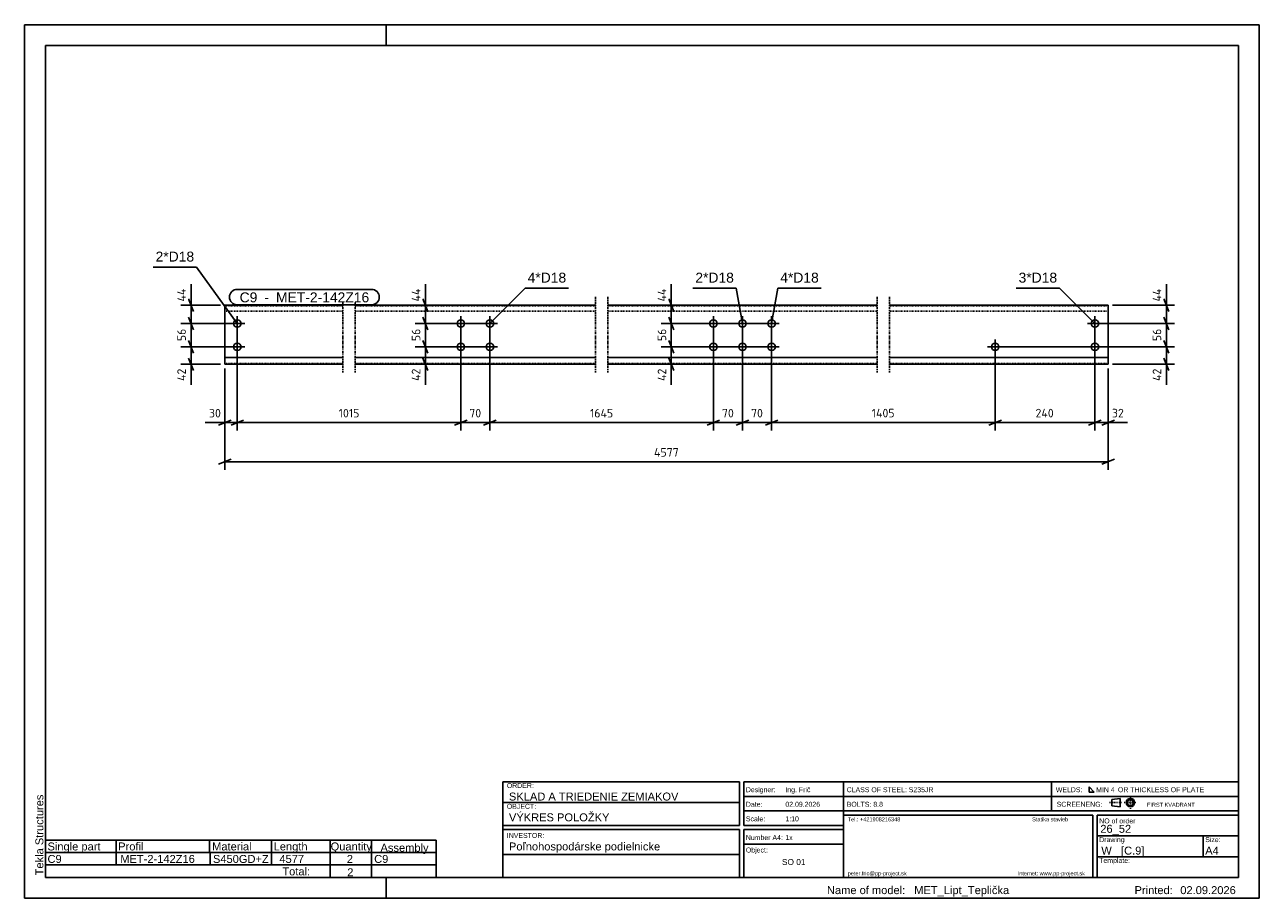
# Model space of a CAD drawing. Header units: millimetres. Extents: x -241 to 1244, y -677 to 373.
import ezdxf

# ---------------------------------------------------------------- set-up
doc = ezdxf.new("R2010")
doc.units = ezdxf.units.MM
doc.linetypes.add('DXK_LINE_DOT1', pattern=[1.8814, 0.9407, -0.9407])
doc.linetypes.add('DXK_LINE_DOT3', pattern=[5.9187, 2.979, -0.9799, 0.9799, -0.9799])
doc.styles.add('Arial', font='ARIAL.TTF', dxfattribs={"height": 0.2})
doc.styles.add('ISOCPEUR', font='ISOCPEUR.TTF', dxfattribs={"height": 0.2})

# ---------------------------------------------------------------- blocks, each defined once
blk = doc.blocks.new('Unknown-1827009-2001')
at = {"color": 7, "linetype": 'Continuous'}
for p, q in [((1244.3, 372.7), (-240.7, 372.7)), ((-240.7, 372.7), (-240.7, -677.3)), ((194.3, 347.7), (194.3, 372.7)), ((1244.3, -677.3), (1244.3, 372.7)), ((1219.3, 347.7), (-215.7, 347.7)), ((-215.7, 347.7), (-215.7, -652.3)), ((1219.3, -652.3), (1219.3, 347.7)), ((-215.7, -652.3), (1219.3, -652.3)), ((194.3, -677.3), (194.3, -652.3)), ((-240.7, -677.3), (1244.3, -677.3))]:
    blk.add_line(p, q, dxfattribs=at)
at = {"color": 174, "linetype": 'Continuous', "style": 'Arial'}
blk.add_text('Tekla Structures', height=9.551, rotation=90, dxfattribs=at).set_placement((-218.2, -649.8))
blk = doc.blocks.new('Bolt-1827009-1255 - 1217')
at = {"color": 136, "linetype": 'Continuous'}
for p, q in [((917.6, -14.5), (935.6, -14.5)), ((926.6, -5.5), (926.6, -23.5))]:
    blk.add_line(p, q, dxfattribs=at)
blk.add_circle((926.6, -14.5), 4.5, dxfattribs=at)
blk = doc.blocks.new('Part-1827009-1252 - 1217')
at = {"color": 7, "linetype": 'DXK_LINE_DOT3'}
for p, q in [((141.9, 45.5), (141.9, -45.5)), ((156.9, 45.5), (156.9, -45.5)), ((445.8, 45.5), (445.8, -45.5)), ((460.8, 45.5), (460.8, -45.5)), ((784.6, 45.5), (784.6, -45.5)), ((799.6, 45.5), (799.6, -45.5))]:
    blk.add_line(p, q, dxfattribs=at)
at = {"color": 3, "linetype": 'Continuous'}
for p, q in [((141.9, 35.5), (0, 35.5)), ((0, -35.5), (0, 35.5)), ((445.8, 35.5), (156.9, 35.5)), ((784.6, 35.5), (460.8, 35.5)), ((1062.6, 35.5), (799.6, 35.5)), ((1062.6, -27.5), (1062.6, 35.5)), ((141.9, -27.5), (0, -27.5)), ((445.8, -27.5), (156.9, -27.5)), ((784.6, -27.5), (460.8, -27.5)), ((1062.6, -27.5), (799.6, -27.5)), ((1062.6, -35.5), (1062.6, -27.5)), ((0, -35.5), (141.9, -35.5)), ((156.9, -35.5), (445.8, -35.5)), ((460.8, -35.5), (784.6, -35.5)), ((799.6, -35.5), (1062.6, -35.5))]:
    blk.add_line(p, q, dxfattribs=at)
at = {"color": 1, "linetype": 'DXK_LINE_DOT1'}
for p, q in [((141.9, 34.7), (0, 34.7)), ((445.8, 34.7), (156.9, 34.7)), ((784.6, 34.7), (460.8, 34.7)), ((1062.6, 34.7), (799.6, 34.7)), ((141.9, 28.5), (0, 28.5)), ((445.8, 28.5), (156.9, 28.5)), ((784.6, 28.5), (460.8, 28.5)), ((1062.6, 28.5), (799.6, 28.5)), ((141.9, -34.7), (0, -34.7)), ((445.8, -34.7), (156.9, -34.7)), ((784.6, -34.7), (460.8, -34.7)), ((1062.6, -34.7), (799.6, -34.7))]:
    blk.add_line(p, q, dxfattribs=at)
blk = doc.blocks.new('Bolt-1827009-1253 - 1217')
at = {"color": 136, "linetype": 'Continuous'}
for p, q in [((1037.6, -14.5), (1055.6, -14.5)), ((1046.6, -5.5), (1046.6, -23.5))]:
    blk.add_line(p, q, dxfattribs=at)
blk.add_circle((1046.6, -14.5), 4.5, dxfattribs=at)
blk = doc.blocks.new('Bolt-1827009-1254 - 1217')
at = {"color": 136, "linetype": 'Continuous'}
for p, q in [((1046.6, 22.5), (1046.6, 4.5)), ((1037.6, 13.5), (1055.6, 13.5))]:
    blk.add_line(p, q, dxfattribs=at)
blk.add_circle((1046.6, 13.5), 4.5, dxfattribs=at)
blk = doc.blocks.new('Bolt-1827009-1256 - 1217')
at = {"color": 136, "linetype": 'Continuous'}
for p, q in [((309.9, -14.5), (327.9, -14.5)), ((318.9, -5.5), (318.9, -23.5))]:
    blk.add_line(p, q, dxfattribs=at)
blk.add_circle((318.9, -14.5), 4.5, dxfattribs=at)
blk = doc.blocks.new('Bolt-1827009-1257 - 1217')
at = {"color": 136, "linetype": 'Continuous'}
for p, q in [((318.9, 22.5), (318.9, 4.5)), ((309.9, 13.5), (327.9, 13.5))]:
    blk.add_line(p, q, dxfattribs=at)
blk.add_circle((318.9, 13.5), 4.5, dxfattribs=at)
blk = doc.blocks.new('Bolt-1827009-1258 - 1217')
at = {"color": 136, "linetype": 'Continuous'}
for p, q in [((274.9, -14.5), (292.9, -14.5)), ((283.9, -5.5), (283.9, -23.5))]:
    blk.add_line(p, q, dxfattribs=at)
blk.add_circle((283.9, -14.5), 4.5, dxfattribs=at)
blk = doc.blocks.new('Bolt-1827009-1259 - 1217')
at = {"color": 136, "linetype": 'Continuous'}
for p, q in [((283.9, 22.5), (283.9, 4.5)), ((274.9, 13.5), (292.9, 13.5))]:
    blk.add_line(p, q, dxfattribs=at)
blk.add_circle((283.9, 13.5), 4.5, dxfattribs=at)
blk = doc.blocks.new('Bolt-1827009-1260 - 1217')
at = {"color": 136, "linetype": 'Continuous'}
for p, q in [((622.7, 22.5), (622.7, 4.5)), ((631.7, 13.5), (613.7, 13.5))]:
    blk.add_line(p, q, dxfattribs=at)
blk.add_circle((622.7, 13.5), 4.5, dxfattribs=at)
blk = doc.blocks.new('Bolt-1827009-1261 - 1217')
at = {"color": 136, "linetype": 'Continuous'}
for p, q in [((631.7, -14.5), (613.7, -14.5)), ((622.7, -5.5), (622.7, -23.5))]:
    blk.add_line(p, q, dxfattribs=at)
blk.add_circle((622.7, -14.5), 4.5, dxfattribs=at)
blk = doc.blocks.new('Bolt-1827009-1262 - 1217')
at = {"color": 136, "linetype": 'Continuous'}
for p, q in [((6, -14.5), (24, -14.5)), ((15, -5.5), (15, -23.5))]:
    blk.add_line(p, q, dxfattribs=at)
blk.add_circle((15, -14.5), 4.5, dxfattribs=at)
blk = doc.blocks.new('Bolt-1827009-1263 - 1217')
at = {"color": 136, "linetype": 'Continuous'}
for p, q in [((15, 22.5), (15, 4.5)), ((6, 13.5), (24, 13.5))]:
    blk.add_line(p, q, dxfattribs=at)
blk.add_circle((15, 13.5), 4.5, dxfattribs=at)
blk = doc.blocks.new('Bolt-1827009-1264 - 1217')
at = {"color": 136, "linetype": 'Continuous'}
for p, q in [((657.7, 4.5), (657.7, 22.5)), ((648.7, 13.5), (666.7, 13.5))]:
    blk.add_line(p, q, dxfattribs=at)
blk.add_circle((657.7, 13.5), 4.5, dxfattribs=at)
blk = doc.blocks.new('Bolt-1827009-1265 - 1217')
at = {"color": 136, "linetype": 'Continuous'}
for p, q in [((666.7, -14.5), (648.7, -14.5)), ((657.7, -5.5), (657.7, -23.5))]:
    blk.add_line(p, q, dxfattribs=at)
blk.add_circle((657.7, -14.5), 4.5, dxfattribs=at)
blk = doc.blocks.new('Bolt-1827009-1266 - 1217')
at = {"color": 136, "linetype": 'Continuous'}
for p, q in [((587.7, 4.5), (587.7, 22.5)), ((578.7, 13.5), (596.7, 13.5))]:
    blk.add_line(p, q, dxfattribs=at)
blk.add_circle((587.7, 13.5), 4.5, dxfattribs=at)
blk = doc.blocks.new('Bolt-1827009-1267 - 1217')
at = {"color": 136, "linetype": 'Continuous'}
for p, q in [((596.7, -14.5), (578.7, -14.5)), ((587.7, -5.5), (587.7, -23.5))]:
    blk.add_line(p, q, dxfattribs=at)
blk.add_circle((587.7, -14.5), 4.5, dxfattribs=at)
blk = doc.blocks.new('StraightDimension-1827009-1279 - 1217')
at = {"color": 5, "linetype": 'Continuous'}
for p, q in [((318.9, 8.5), (318.9, -115.1)), ((587.7, 8.5), (587.7, -115.1)), ((326.4, -102.5), (311.4, -108.5)), ((580.2, -108.5), (595.2, -102.5)), ((318.9, -105.5), (587.7, -105.5))]:
    blk.add_line(p, q, dxfattribs=at)
at = {"color": 0}
blk.add_wipeout([(469.6, -101.8), (469.6, -85), (436.9, -85), (436.9, -101.8)], dxfattribs=at)
at = {"color": 5, "style": 'ISOCPEUR'}
blk.add_text('1645', height=10.31, dxfattribs=at).set_placement((439.3, -99.4))
blk = doc.blocks.new('StraightDimension-1827009-1333 - 1217')
at = {"color": 5, "linetype": 'Continuous'}
for p, q in [((534.1, 21), (540.1, 6)), ((652.7, 13.5), (525, 13.5)), ((537.1, -14.5), (537.1, 13.5)), ((652.7, -14.5), (525, -14.5)), ((540.1, -22), (534.1, -7))]:
    blk.add_line(p, q, dxfattribs=at)
at = {"color": 0}
blk.add_wipeout([(533.4, 9.1), (516.6, 9.1), (516.6, -10.1), (533.4, -10.1)], dxfattribs=at)
at = {"color": 5, "style": 'ISOCPEUR'}
blk.add_text('56', height=10.31, rotation=90.0002, dxfattribs=at).set_placement((531, -7.7))
blk = doc.blocks.new('StraightDimension-1827009-1332 - 1217')
at = {"color": 5, "linetype": 'Continuous'}
for p, q in [((582.7, 35.5), (525, 35.5)), ((534.1, 43), (540.1, 28)), ((537.1, 13.5), (537.1, 35.5)), ((540.1, 6), (534.1, 21)), ((652.7, 13.5), (525, 13.5))]:
    blk.add_line(p, q, dxfattribs=at)
at = {"color": 0}
blk.add_wipeout([(533.4, 58.9), (516.6, 58.9), (516.6, 37.6), (533.4, 37.6)], dxfattribs=at)
at = {"color": 5, "linetype": 'Continuous'}
blk.add_line((537.1, 35.5), (537.1, 61), dxfattribs=at)
blk.add_line((537.1, 35.5), (537.1, 61), dxfattribs=at)
at = {"color": 5, "style": 'ISOCPEUR'}
blk.add_text('44', height=10.31, rotation=90.0002, dxfattribs=at).set_placement((531, 40))
blk = doc.blocks.new('StraightDimension-1827009-1370 - 1217')
at = {"color": 5, "linetype": 'Continuous'}
for p, q in [((-5, 35.5), (-52.8, 35.5)), ((-43.6, 43), (-37.6, 28)), ((-40.6, 13.5), (-40.6, 35.5)), ((-37.6, 6), (-43.6, 21)), ((10, 13.5), (-52.8, 13.5))]:
    blk.add_line(p, q, dxfattribs=at)
at = {"color": 0}
blk.add_wipeout([(-44.4, 58.9), (-61.2, 58.9), (-61.2, 37.6), (-44.4, 37.6)], dxfattribs=at)
at = {"color": 5, "linetype": 'Continuous'}
blk.add_line((-40.6, 35.5), (-40.6, 61), dxfattribs=at)
blk.add_line((-40.6, 35.5), (-40.6, 61), dxfattribs=at)
at = {"color": 5, "style": 'ISOCPEUR'}
blk.add_text('44', height=10.31, rotation=90.0002, dxfattribs=at).set_placement((-46.8, 40))
blk = doc.blocks.new('StraightDimension-1827009-1281 - 1217')
at = {"color": 5, "linetype": 'Continuous'}
for p, q in [((15, 8.5), (15, -115.1)), ((283.9, 8.5), (283.9, -115.1)), ((22.5, -102.5), (7.5, -108.5)), ((276.4, -108.5), (291.4, -102.5)), ((15, -105.5), (283.9, -105.5))]:
    blk.add_line(p, q, dxfattribs=at)
at = {"color": 0}
blk.add_wipeout([(164.2, -101.8), (164.2, -85), (134.6, -85), (134.6, -101.8)], dxfattribs=at)
at = {"color": 5, "style": 'ISOCPEUR'}
blk.add_text('1015', height=10.31, dxfattribs=at).set_placement((137, -99.4))
blk = doc.blocks.new('StraightDimension-1827009-1274 - 1217')
at = {"color": 5, "linetype": 'Continuous'}
for p, q in [((1046.6, 8.5), (1046.6, -115.1)), ((1062.6, -40.5), (1062.6, -115.1)), ((1039.1, -108.5), (1054.1, -102.5)), ((1070.1, -102.5), (1055.1, -108.5)), ((1046.6, -105.5), (1062.6, -105.5))]:
    blk.add_line(p, q, dxfattribs=at)
at = {"color": 0}
blk.add_wipeout([(1083.9, -101.7), (1083.9, -84.9), (1064.7, -84.9), (1064.7, -101.7)], dxfattribs=at)
at = {"color": 5, "linetype": 'Continuous'}
blk.add_line((1062.6, -105.5), (1086, -105.5), dxfattribs=at)
blk.add_line((1062.6, -105.5), (1086, -105.5), dxfattribs=at)
at = {"color": 5, "style": 'ISOCPEUR'}
blk.add_text('32', height=10.31, dxfattribs=at).set_placement((1067.1, -99.3))
blk = doc.blocks.new('StraightDimension-1827009-1275 - 1217')
at = {"color": 5, "linetype": 'Continuous'}
for p, q in [((1046.6, 8.5), (1046.6, -115.1)), ((926.6, -19.5), (926.6, -115.1)), ((934.1, -102.5), (919.1, -108.5)), ((1039.1, -108.5), (1054.1, -102.5)), ((926.6, -105.5), (1046.6, -105.5))]:
    blk.add_line(p, q, dxfattribs=at)
at = {"color": 0}
blk.add_wipeout([(1000.3, -101.7), (1000.3, -84.9), (972.8, -84.9), (972.8, -101.7)], dxfattribs=at)
at = {"color": 5, "style": 'ISOCPEUR'}
blk.add_text('240', height=10.31, dxfattribs=at).set_placement((975.2, -99.3))
blk = doc.blocks.new('StraightDimension-1827009-1276 - 1217')
at = {"color": 5, "linetype": 'Continuous'}
for p, q in [((657.7, 8.5), (657.7, -115.1)), ((926.6, -19.5), (926.6, -115.1)), ((665.2, -102.5), (650.2, -108.5)), ((919.1, -108.5), (934.1, -102.5)), ((657.7, -105.5), (926.6, -105.5))]:
    blk.add_line(p, q, dxfattribs=at)
at = {"color": 0}
blk.add_wipeout([(808.5, -101.7), (808.5, -84.9), (775.8, -84.9), (775.8, -101.7)], dxfattribs=at)
at = {"color": 5, "style": 'ISOCPEUR'}
blk.add_text('1405', height=10.31, dxfattribs=at).set_placement((778.2, -99.3))
blk = doc.blocks.new('StraightDimension-1827009-1334 - 1217')
at = {"color": 5, "linetype": 'Continuous'}
for p, q in [((652.7, -14.5), (525, -14.5)), ((534.1, -7), (540.1, -22)), ((537.1, -35.5), (537.1, -14.5)), ((540.1, -43), (534.1, -28)), ((582.7, -35.5), (525, -35.5))]:
    blk.add_line(p, q, dxfattribs=at)
at = {"color": 0}
blk.add_wipeout([(533.4, -37.6), (516.6, -37.6), (516.6, -57.9), (533.4, -57.9)], dxfattribs=at)
at = {"color": 5, "linetype": 'Continuous'}
blk.add_line((537.1, -35.5), (537.1, -60), dxfattribs=at)
blk.add_line((537.1, -35.5), (537.1, -60), dxfattribs=at)
at = {"color": 5, "style": 'ISOCPEUR'}
blk.add_text('42', height=10.31, rotation=90.0002, dxfattribs=at).set_placement((531, -55.5))
blk = doc.blocks.new('StraightDimension-1827009-1277 - 1217')
at = {"color": 5, "linetype": 'Continuous'}
for p, q in [((622.7, 8.5), (622.7, -115.1)), ((657.7, 8.5), (657.7, -115.1)), ((615.2, -108.5), (630.2, -102.5)), ((665.2, -102.5), (650.2, -108.5)), ((622.7, -105.5), (657.7, -105.5))]:
    blk.add_line(p, q, dxfattribs=at)
at = {"color": 0}
blk.add_wipeout([(649.8, -101.8), (649.8, -85), (630.6, -85), (630.6, -101.8)], dxfattribs=at)
at = {"color": 5, "style": 'ISOCPEUR'}
blk.add_text('70', height=10.31, dxfattribs=at).set_placement((633, -99.4))
blk = doc.blocks.new('StraightDimension-1827009-1278 - 1217')
at = {"color": 5, "linetype": 'Continuous'}
for p, q in [((587.7, 8.5), (587.7, -115.1)), ((622.7, 8.5), (622.7, -115.1)), ((580.2, -108.5), (595.2, -102.5)), ((630.2, -102.5), (615.2, -108.5)), ((587.7, -105.5), (622.7, -105.5))]:
    blk.add_line(p, q, dxfattribs=at)
at = {"color": 0}
blk.add_wipeout([(614.8, -101.8), (614.8, -85), (595.6, -85), (595.6, -101.8)], dxfattribs=at)
at = {"color": 5, "style": 'ISOCPEUR'}
blk.add_text('70', height=10.31, dxfattribs=at).set_placement((598, -99.4))
blk = doc.blocks.new('StraightDimension-1827009-1280 - 1217')
at = {"color": 5, "linetype": 'Continuous'}
for p, q in [((283.9, 8.5), (283.9, -115.1)), ((318.9, 8.5), (318.9, -115.1)), ((276.4, -108.5), (291.4, -102.5)), ((326.4, -102.5), (311.4, -108.5)), ((283.9, -105.5), (318.9, -105.5))]:
    blk.add_line(p, q, dxfattribs=at)
at = {"color": 0}
blk.add_wipeout([(311, -101.8), (311, -85), (291.7, -85), (291.7, -101.8)], dxfattribs=at)
at = {"color": 5, "style": 'ISOCPEUR'}
blk.add_text('70', height=10.31, dxfattribs=at).set_placement((294.1, -99.4))
blk = doc.blocks.new('StraightDimension-1827009-1282 - 1217')
at = {"color": 5, "linetype": 'Continuous'}
for p, q in [((15, 8.5), (15, -115.1)), ((0, -40.5), (0, -115.1)), ((-7.5, -108.5), (7.5, -102.5)), ((22.5, -102.5), (7.5, -108.5)), ((0, -105.5), (15, -105.5))]:
    blk.add_line(p, q, dxfattribs=at)
at = {"color": 0}
blk.add_wipeout([(-2.1, -101.8), (-2.1, -85), (-21.4, -85), (-21.4, -101.8)], dxfattribs=at)
at = {"color": 5, "linetype": 'Continuous'}
blk.add_line((0, -105.5), (-23.5, -105.5), dxfattribs=at)
blk.add_line((0, -105.5), (-23.5, -105.5), dxfattribs=at)
at = {"color": 5, "style": 'ISOCPEUR'}
blk.add_text('30', height=10.31, dxfattribs=at).set_placement((-19, -99.4))
blk = doc.blocks.new('StraightDimension-1827009-1327 - 1217')
at = {"color": 5, "linetype": 'Continuous'}
for p, q in [((0, -40.5), (0, -162.3)), ((1062.6, -40.5), (1062.6, -162.3)), ((7.5, -149.7), (-7.5, -155.7)), ((0, -152.7), (1062.6, -152.7)), ((1055.1, -155.7), (1070.1, -149.7))]:
    blk.add_line(p, q, dxfattribs=at)
at = {"color": 0}
blk.add_wipeout([(548.7, -148.9), (548.7, -132.1), (513.9, -132.1), (513.9, -148.9)], dxfattribs=at)
at = {"color": 5, "style": 'ISOCPEUR'}
blk.add_text('4577', height=10.31, dxfattribs=at).set_placement((516.3, -146.5))
blk = doc.blocks.new('StraightDimension-1827009-1353 - 1217')
at = {"color": 5, "linetype": 'Continuous'}
for p, q in [((278.9, 35.5), (229.2, 35.5)), ((238.3, 43), (244.3, 28)), ((241.3, 13.5), (241.3, 35.5)), ((244.3, 6), (238.3, 21)), ((313.9, 13.5), (229.2, 13.5))]:
    blk.add_line(p, q, dxfattribs=at)
at = {"color": 0}
blk.add_wipeout([(237.6, 58.9), (220.8, 58.9), (220.8, 37.6), (237.6, 37.6)], dxfattribs=at)
at = {"color": 5, "linetype": 'Continuous'}
blk.add_line((241.3, 35.5), (241.3, 61), dxfattribs=at)
blk.add_line((241.3, 35.5), (241.3, 61), dxfattribs=at)
at = {"color": 5, "style": 'ISOCPEUR'}
blk.add_text('44', height=10.31, rotation=90.0002, dxfattribs=at).set_placement((235.2, 40))
blk = doc.blocks.new('StraightDimension-1827009-1354 - 1217')
at = {"color": 5, "linetype": 'Continuous'}
for p, q in [((238.3, 21), (244.3, 6)), ((313.9, 13.5), (229.2, 13.5)), ((241.3, -14.5), (241.3, 13.5)), ((313.9, -14.5), (229.2, -14.5)), ((244.3, -22), (238.3, -7))]:
    blk.add_line(p, q, dxfattribs=at)
at = {"color": 0}
blk.add_wipeout([(237.6, 9.1), (220.8, 9.1), (220.8, -10.1), (237.6, -10.1)], dxfattribs=at)
at = {"color": 5, "style": 'ISOCPEUR'}
blk.add_text('56', height=10.31, rotation=90.0002, dxfattribs=at).set_placement((235.2, -7.7))
blk = doc.blocks.new('StraightDimension-1827009-1355 - 1217')
at = {"color": 5, "linetype": 'Continuous'}
for p, q in [((313.9, -14.5), (229.2, -14.5)), ((238.3, -7), (244.3, -22)), ((241.3, -35.5), (241.3, -14.5)), ((244.3, -43), (238.3, -28)), ((278.9, -35.5), (229.2, -35.5))]:
    blk.add_line(p, q, dxfattribs=at)
at = {"color": 0}
blk.add_wipeout([(237.6, -37.6), (220.8, -37.6), (220.8, -57.9), (237.6, -57.9)], dxfattribs=at)
at = {"color": 5, "linetype": 'Continuous'}
blk.add_line((241.3, -35.5), (241.3, -60), dxfattribs=at)
blk.add_line((241.3, -35.5), (241.3, -60), dxfattribs=at)
at = {"color": 5, "style": 'ISOCPEUR'}
blk.add_text('42', height=10.31, rotation=90.0002, dxfattribs=at).set_placement((235.2, -55.5))
blk = doc.blocks.new('StraightDimension-1827009-1371 - 1217')
at = {"color": 5, "linetype": 'Continuous'}
for p, q in [((-43.6, 21), (-37.6, 6)), ((10, 13.5), (-52.8, 13.5)), ((-40.6, -14.5), (-40.6, 13.5)), ((10, -14.5), (-52.8, -14.5)), ((-37.6, -22), (-43.6, -7))]:
    blk.add_line(p, q, dxfattribs=at)
at = {"color": 0}
blk.add_wipeout([(-44.4, 9.1), (-61.2, 9.1), (-61.2, -10.1), (-44.4, -10.1)], dxfattribs=at)
at = {"color": 5, "style": 'ISOCPEUR'}
blk.add_text('56', height=10.31, rotation=90.0002, dxfattribs=at).set_placement((-46.8, -7.7))
blk = doc.blocks.new('StraightDimension-1827009-1372 - 1217')
at = {"color": 5, "linetype": 'Continuous'}
for p, q in [((10, -14.5), (-52.8, -14.5)), ((-43.6, -7), (-37.6, -22)), ((-40.6, -35.5), (-40.6, -14.5)), ((-37.6, -43), (-43.6, -28)), ((-5, -35.5), (-52.8, -35.5))]:
    blk.add_line(p, q, dxfattribs=at)
at = {"color": 0}
blk.add_wipeout([(-44.4, -37.6), (-61.2, -37.6), (-61.2, -57.9), (-44.4, -57.9)], dxfattribs=at)
at = {"color": 5, "linetype": 'Continuous'}
blk.add_line((-40.6, -35.5), (-40.6, -60), dxfattribs=at)
blk.add_line((-40.6, -35.5), (-40.6, -60), dxfattribs=at)
at = {"color": 5, "style": 'ISOCPEUR'}
blk.add_text('42', height=10.31, rotation=90.0002, dxfattribs=at).set_placement((-46.8, -55.5))
blk = doc.blocks.new('StraightDimension-1827009-1383 - 1217')
at = {"color": 5, "linetype": 'Continuous'}
for p, q in [((1067.6, 35.5), (1142.2, 35.5)), ((1129.6, 43), (1135.6, 28)), ((1132.6, 13.5), (1132.6, 35.5)), ((1135.6, 6), (1129.6, 21)), ((1051.6, 13.5), (1142.2, 13.5))]:
    blk.add_line(p, q, dxfattribs=at)
at = {"color": 0}
blk.add_wipeout([(1128.8, 58.9), (1112, 58.9), (1112, 37.6), (1128.8, 37.6)], dxfattribs=at)
at = {"color": 5, "linetype": 'Continuous'}
blk.add_line((1132.6, 35.5), (1132.6, 61), dxfattribs=at)
blk.add_line((1132.6, 35.5), (1132.6, 61), dxfattribs=at)
at = {"color": 5, "style": 'ISOCPEUR'}
blk.add_text('44', height=10.31, rotation=90.0002, dxfattribs=at).set_placement((1126.4, 40))
blk = doc.blocks.new('StraightDimension-1827009-1384 - 1217')
at = {"color": 5, "linetype": 'Continuous'}
for p, q in [((1129.6, 21), (1135.6, 6)), ((1051.6, 13.5), (1142.2, 13.5)), ((1132.6, -14.5), (1132.6, 13.5)), ((931.6, -14.5), (1142.2, -14.5)), ((1135.6, -22), (1129.6, -7))]:
    blk.add_line(p, q, dxfattribs=at)
at = {"color": 0}
blk.add_wipeout([(1128.8, 9.1), (1112, 9.1), (1112, -10.1), (1128.8, -10.1)], dxfattribs=at)
at = {"color": 5, "style": 'ISOCPEUR'}
blk.add_text('56', height=10.31, rotation=90.0002, dxfattribs=at).set_placement((1126.4, -7.7))
blk = doc.blocks.new('StraightDimension-1827009-1385 - 1217')
at = {"color": 5, "linetype": 'Continuous'}
for p, q in [((931.6, -14.5), (1142.2, -14.5)), ((1129.6, -7), (1135.6, -22)), ((1132.6, -35.5), (1132.6, -14.5)), ((1135.6, -43), (1129.6, -28)), ((1067.6, -35.5), (1142.2, -35.5))]:
    blk.add_line(p, q, dxfattribs=at)
at = {"color": 0}
blk.add_wipeout([(1128.8, -37.6), (1112, -37.6), (1112, -57.9), (1128.8, -57.9)], dxfattribs=at)
at = {"color": 5, "linetype": 'Continuous'}
blk.add_line((1132.6, -35.5), (1132.6, -60), dxfattribs=at)
blk.add_line((1132.6, -35.5), (1132.6, -60), dxfattribs=at)
at = {"color": 5, "style": 'ISOCPEUR'}
blk.add_text('42', height=10.31, rotation=90.0002, dxfattribs=at).set_placement((1126.4, -55.5))
blk = doc.blocks.new('Unknown-1827009-2092')
at = {"color": 174, "style": 'Arial'}
for s, p in [('Tel.: +421908216348', (749.3, -584.8)), ('Statika stavieb', (971.1, -584.8)), ('peter.fric@pp-project.sk', (749.3, -649.8)), ('Internet: www.pp-project.sk', (953.8, -649.8))]:
    blk.add_text(s, height=4.775, dxfattribs=at).set_placement(p)
blk = doc.blocks.new('Unknown-1827009-2088')
at = {"color": 174, "linetype": 'Continuous'}
for p, q in [((744.3, -652.3), (744.3, -537.3)), ((744.3, -537.3), (1219.3, -537.3)), ((1219.3, -652.3), (1219.3, -537.3)), ((744.3, -554.8), (1219.3, -554.8)), ((744.3, -572.3), (1219.3, -572.3)), ((744.3, -577.3), (1044.3, -577.3)), ((1044.3, -577.3), (1044.3, -652.3)), ((1049.3, -577.3), (1049.3, -652.3)), ((1049.3, -577.3), (1219.3, -577.3)), ((1049.3, -602.3), (1219.3, -602.3)), ((1049.3, -627.3), (1219.3, -627.3)), ((744.3, -652.3), (1219.3, -652.3))]:
    blk.add_line(p, q, dxfattribs=at)
at = {"color": 174, "linetype": 'Continuous', "style": 'Arial'}
for s, height, p in [('NO of order', 5.969, (1051.8, -587.3)), ('Template:', 5.97, (1051.8, -634.8))]:
    blk.add_text(s, height=height, dxfattribs=at).set_placement(p)
at = {"color": 1, "style": 'Arial'}
blk.add_text('26_52', height=9.55, dxfattribs=at).set_placement((1053.1, -598.6))
at = {"color": 174, "style": 'Arial'}
blk.add_text('Drawing', height=5.97, dxfattribs=at).set_placement((1051.8, -609.8))
at = {"color": 1, "linetype": 'Continuous', "style": 'Arial'}
blk.add_text('W   [C.9]', height=9.55, dxfattribs=at).set_placement((1054.3, -624.8))
blk = doc.blocks.new('Unknown-1827009-2089')
at = {"color": 174, "linetype": 'Continuous'}
for p, q in [((994.3, -537.3), (994.3, -572.3)), ((1039.7, -543.5), (1039.7, -549.7)), ((1045.9, -549.7), (1039.7, -543.5)), ((1039.7, -549.7), (1045.9, -549.7))]:
    blk.add_line(p, q, dxfattribs=at)
at = {"color": 7, "linetype": 'DXK_LINE_DOT1'}
for p, q in [((1064.3, -562.3), (1079.3, -562.3)), ((1081.8, -562.3), (1096.8, -562.3)), ((1089.3, -569.8), (1089.3, -554.8))]:
    blk.add_line(p, q, dxfattribs=at)
at = {"color": 7, "linetype": 'Continuous'}
for p, q in [((1066.9, -558.6), (1076.8, -557.3)), ((1066.9, -566.1), (1066.9, -558.6)), ((1076.8, -557.3), (1076.8, -567.3)), ((1066.9, -566.1), (1076.8, -567.3))]:
    blk.add_line(p, q, dxfattribs=at)
for radius in [5, 3.75]:
    blk.add_circle((1089.3, -562.3), radius, dxfattribs=at)
at = {"color": 174, "style": 'Arial'}
for s, height, p in [('CLASS OF STEEL: S235JR', 5.969, (748.1, -549.8)), ('WELDS:', 5.97, (999.6, -549.8)), ('MIN 4', 5.97, (1048.1, -549.8)), ('OR THICKLESS OF PLATE', 5.969, (1074.3, -549.8)), ('BOLTS: 8.8 ', 5.969, (748.1, -567.3)), ('SCREENENG:', 5.97, (1000.6, -567.3))]:
    blk.add_text(s, height=height, dxfattribs=at).set_placement(p)
at = {"color": 174, "linetype": 'Continuous', "style": 'Arial'}
blk.add_text('FIRST KVADRANT', height=4.775, dxfattribs=at).set_placement((1109.3, -567.3))
blk = doc.blocks.new('Unknown-1827009-2090')
at = {"color": 174, "linetype": 'Continuous'}
for p, q in [((334.3, -537.3), (619.3, -537.3)), ((334.3, -537.3), (334.3, -652.3)), ((619.3, -589.8), (619.3, -537.3)), ((624.3, -537.3), (744.3, -537.3)), ((624.3, -537.3), (624.3, -589.8)), ((744.3, -537.3), (744.3, -652.3)), ((334.3, -562.3), (619.3, -562.3)), ((624.3, -554.8), (744.3, -554.8)), ((624.3, -572.3), (744.3, -572.3)), ((334.3, -589.8), (619.3, -589.8)), ((624.3, -589.8), (744.3, -589.8)), ((334.3, -594.8), (619.3, -594.8)), ((619.3, -594.8), (619.3, -652.3)), ((624.3, -594.8), (744.3, -594.8)), ((624.3, -652.3), (624.3, -594.8)), ((624.3, -612.3), (744.3, -612.3)), ((334.3, -624.8), (619.3, -624.8)), ((334.3, -652.3), (619.3, -652.3)), ((624.3, -652.3), (744.3, -652.3))]:
    blk.add_line(p, q, dxfattribs=at)
at = {"color": 174, "style": 'Arial'}
for s, p in [('ORDER:', (339.3, -544.8)), ('Designer:', (626.8, -549.8)), ('OBJECT:', (339.3, -569.8)), ('Date:', (626.8, -567.3)), ('Scale:', (626.8, -584.8)), ('INVESTOR:', (339.3, -604.8))]:
    blk.add_text(s, height=5.97, dxfattribs=at).set_placement(p)
at = {"color": 1, "style": 'Arial'}
for s, height, p in [('Ing. Frič', 5.97, (674.3, -549.8)), ('SKLAD A TRIEDENIE ZEMIAKOV', 9.551, (341.8, -559.8)), ('VÝKRES POLOŽKY', 9.551, (341.8, -584.8)), ('Poľnohospodárske podielnicke', 9.551, (341.8, -619.8))]:
    blk.add_text(s, height=height, dxfattribs=at).set_placement(p)
at = {"color": 1, "linetype": 'Continuous', "style": 'Arial'}
for s, height, p in [('02.09.2026', 5.97, (674.3, -567.3)), ('1:10', 5.97, (674.3, -584.8)), ('1x', 5.97, (674.3, -607.3)), ('SO 01', 7.16, (670.2, -637.3))]:
    blk.add_text(s, height=height, dxfattribs=at).set_placement(p)
at = {"color": 174, "linetype": 'Continuous', "style": 'Arial'}
for s, p in [('Number A4:', (626.8, -607.3)), ('Object:', (626.8, -622.3))]:
    blk.add_text(s, height=5.97, dxfattribs=at).set_placement(p)
blk = doc.blocks.new('Unknown-1827009-2091')
at = {"color": 174, "style": 'Arial'}
for s, height, p in [('Name of model:', 9.551, (724.3, -672.3)), ('Printed:', 9.55, (1094.3, -672.3))]:
    blk.add_text(s, height=height, dxfattribs=at).set_placement(p)
at = {"color": 1, "style": 'Arial'}
for s, height, p in [('MET_Lipt_Teplička', 9.551, (829.3, -672.3)), ('02.09.2026', 9.55, (1149.3, -672.3))]:
    blk.add_text(s, height=height, dxfattribs=at).set_placement(p)
blk = doc.blocks.new('Unknown-1827009-2094')
at = {"color": 174, "linetype": 'Continuous'}
blk.add_line((1176.8, -602.3), (1176.8, -627.3), dxfattribs=at)
at = {"color": 174, "style": 'Arial'}
blk.add_text('Size:', height=5.97, dxfattribs=at).set_placement((1179.3, -609.8))
at = {"color": 1, "style": 'Arial'}
blk.add_text('A4', height=9.55, dxfattribs=at).set_placement((1179.3, -624.8))
blk = doc.blocks.new('Unknown-1827009-2095')
at = {"color": 2, "linetype": 'Continuous'}
for p, q in [((-215.7, -607.3), (-215.7, -622.3)), ((-215.7, -637.3), (-215.7, -652.3))]:
    blk.add_line(p, q, dxfattribs=at)
at = {"color": 174, "linetype": 'Continuous'}
for p, q in [((-215.7, -607.3), (254.3, -607.3)), ((-130.7, -607.3), (-130.7, -622.3)), ((-18.2, -607.3), (-18.2, -622.3)), ((56.3, -607.3), (56.3, -622.3)), ((126.8, -607.3), (126.8, -622.3)), ((176.3, -607.3), (176.3, -622.3)), ((254.3, -607.3), (254.3, -622.3)), ((-215.7, -622.3), (254.3, -622.3)), ((-215.7, -622.3), (-215.7, -637.3)), ((-130.7, -622.3), (-130.7, -637.3)), ((-17.7, -622.3), (-17.7, -637.3)), ((56.3, -622.3), (56.3, -637.3)), ((126.8, -622.3), (126.8, -637.3)), ((176.3, -622.3), (176.3, -637.3)), ((254.3, -622.3), (254.3, -637.3)), ((-215.7, -637.3), (254.3, -637.3)), ((126.8, -637.3), (126.8, -652.3)), ((176.3, -637.3), (176.3, -652.3)), ((254.3, -637.3), (254.3, -652.3)), ((-215.7, -652.3), (254.3, -652.3))]:
    blk.add_line(p, q, dxfattribs=at)
at = {"color": 7, "linetype": 'Continuous'}
blk.add_line((-33.2, -607.3), (-33.2, -607.3), dxfattribs=at)
at = {"color": 174, "linetype": 'Continuous', "style": 'Arial'}
for s, height, p in [('Single part', 9.551, (-213.2, -619.8)), ('Profil', 9.55, (-128.2, -619.8)), ('Material', 9.55, (-15.2, -619.8)), ('Length', 9.55, (58.8, -619.8)), ('Quantity', 9.55, (127.3, -619.8)), ('Assembly', 9.55, (187.3, -621.3)), ('Total:', 9.55, (69.3, -649.8))]:
    blk.add_text(s, height=height, dxfattribs=at).set_placement(p)
at = {"color": 1, "linetype": 'Continuous', "style": 'Arial'}
for s, height, p in [('C9', 9.55, (-213.2, -634.8)), ('MET-2-142Z16', 9.551, (-125.7, -634.8)), ('S450GD+Z', 9.55, (-14.2, -634.8)), ('4577', 9.55, (65.7, -634.8)), ('2', 9.55, (146.8, -634.8)), ('C9', 9.55, (179.7, -634.8)), ('2', 9.55, (147.3, -650.8))]:
    blk.add_text(s, height=height, dxfattribs=at).set_placement(p)
blk = doc.blocks.new('Mark-1827009-1397 - 1217')
at = {"color": 0}
blk.add_wipeout([(39.2, 39), (39.2, 51.5), (17.9, 51.5), (17.9, 39)], dxfattribs=at)
blk.add_wipeout([(39.2, 39), (39.2, 51.5), (17.9, 51.5), (17.9, 39)], dxfattribs=at)
at = {"color": 136, "linetype": 'Continuous'}
blk.add_arc((14.9, 45.3), 9.25, 90, 270, dxfattribs=at)
at = {"color": 0}
blk.add_wipeout([(57.8, 39), (57.8, 51.5), (43, 51.5), (43, 39)], dxfattribs=at)
blk.add_wipeout([(57.8, 39), (57.8, 51.5), (43, 51.5), (43, 39)], dxfattribs=at)
at = {"color": 1, "style": 'Arial'}
blk.add_text('C9', height=11.94, dxfattribs=at).set_placement((17.9, 39))
at = {"color": 2, "style": 'Arial'}
blk.add_text(' - ', height=11.94, dxfattribs=at).set_placement((43, 39))
at = {"color": 0}
blk.add_wipeout([(173.6, 39), (173.6, 51.5), (61.6, 51.5), (61.6, 39)], dxfattribs=at)
blk.add_wipeout([(173.6, 39), (173.6, 51.5), (61.6, 51.5), (61.6, 39)], dxfattribs=at)
at = {"color": 136, "linetype": 'Continuous'}
for p, q in [((14.9, 54.5), (176.6, 54.5)), ((14.9, 36), (176.6, 36))]:
    blk.add_line(p, q, dxfattribs=at)
blk.add_arc((176.6, 45.3), 9.25, 270, 90, dxfattribs=at)
at = {"color": 2, "style": 'Arial'}
blk.add_text('MET-2-142Z16', height=11.938, dxfattribs=at).set_placement((61.6, 39))
blk = doc.blocks.new('MarkSet-1827009-1407 - 1217')
at = {"color": 0}
blk.add_wipeout([(1001.1, 62.7), (1001.1, 75.2), (954.8, 75.2), (954.8, 62.7)], dxfattribs=at)
blk.add_wipeout([(1001.1, 62.7), (1001.1, 75.2), (954.8, 75.2), (954.8, 62.7)], dxfattribs=at)
at = {"color": 136, "linetype": 'Continuous'}
for p in [(951.8, 55.9), (1046.6, 13.5)]:
    blk.add_line(p, (1004.1, 55.9), dxfattribs=at)
at = {"color": 1, "style": 'Arial'}
blk.add_text('3*D18', height=11.94, dxfattribs=at).set_placement((954.8, 62.7))
blk = doc.blocks.new('MarkSet-1827009-1415 - 1217')
at = {"color": 0}
blk.add_wipeout([(410.6, 62.7), (410.6, 75.2), (364.3, 75.2), (364.3, 62.7)], dxfattribs=at)
blk.add_wipeout([(410.6, 62.7), (410.6, 75.2), (364.3, 75.2), (364.3, 62.7)], dxfattribs=at)
at = {"color": 136, "linetype": 'Continuous'}
for p, q in [((318.9, 13.5), (361.3, 55.9)), ((361.3, 55.9), (413.6, 55.9))]:
    blk.add_line(p, q, dxfattribs=at)
at = {"color": 1, "style": 'Arial'}
blk.add_text('4*D18', height=11.94, dxfattribs=at).set_placement((364.3, 62.7))
blk = doc.blocks.new('MarkSet-1827009-1422 - 1217')
at = {"color": 0}
blk.add_wipeout([(612.3, 62.7), (612.3, 75.2), (566, 75.2), (566, 62.7)], dxfattribs=at)
blk.add_wipeout([(612.3, 62.7), (612.3, 75.2), (566, 75.2), (566, 62.7)], dxfattribs=at)
at = {"color": 136, "linetype": 'Continuous'}
for p in [(563, 55.9), (622.7, 13.5)]:
    blk.add_line(p, (615.3, 55.9), dxfattribs=at)
at = {"color": 1, "style": 'Arial'}
blk.add_text('2*D18', height=11.94, dxfattribs=at).set_placement((566, 62.7))
blk = doc.blocks.new('MarkSet-1827009-1427 - 1217')
at = {"color": 0}
blk.add_wipeout([(-36.9, 88), (-36.9, 100.5), (-83.2, 100.5), (-83.2, 88)], dxfattribs=at)
blk.add_wipeout([(-36.9, 88), (-36.9, 100.5), (-83.2, 100.5), (-83.2, 88)], dxfattribs=at)
at = {"color": 136, "linetype": 'Continuous'}
for p in [(-86.2, 81.3), (15, 13.5)]:
    blk.add_line(p, (-33.9, 81.3), dxfattribs=at)
at = {"color": 1, "style": 'Arial'}
blk.add_text('2*D18', height=11.94, dxfattribs=at).set_placement((-83.2, 88))
blk = doc.blocks.new('MarkSet-1827009-1434 - 1217')
at = {"color": 0}
blk.add_wipeout([(714.5, 62.7), (714.5, 75.2), (668.1, 75.2), (668.1, 62.7)], dxfattribs=at)
blk.add_wipeout([(714.5, 62.7), (714.5, 75.2), (668.1, 75.2), (668.1, 62.7)], dxfattribs=at)
at = {"color": 136, "linetype": 'Continuous'}
for p, q in [((657.7, 13.5), (665.1, 55.9)), ((665.1, 55.9), (717.5, 55.9))]:
    blk.add_line(p, q, dxfattribs=at)
at = {"color": 1, "style": 'Arial'}
blk.add_text('4*D18', height=11.94, dxfattribs=at).set_placement((668.1, 62.7))

msp = doc.modelspace()

# ---------------------------------------------------------------- block references
for name in ['Unknown-1827009-2001', 'Part-1827009-1252 - 1217', 'Bolt-1827009-1263 - 1217', 'Bolt-1827009-1259 - 1217', 'Bolt-1827009-1257 - 1217', 'Bolt-1827009-1266 - 1217', 'Bolt-1827009-1260 - 1217', 'Bolt-1827009-1264 - 1217', 'Bolt-1827009-1254 - 1217', 'Bolt-1827009-1262 - 1217', 'Bolt-1827009-1258 - 1217', 'Bolt-1827009-1256 - 1217', 'Bolt-1827009-1267 - 1217', 'Bolt-1827009-1261 - 1217', 'Bolt-1827009-1265 - 1217', 'Bolt-1827009-1255 - 1217', 'Bolt-1827009-1253 - 1217', 'Unknown-1827009-2090', 'Unknown-1827009-2088', 'Unknown-1827009-2089', 'Unknown-1827009-2092', 'Unknown-1827009-2095', 'Unknown-1827009-2094', 'Unknown-1827009-2091']:
    msp.add_blockref(name, (0, 0))

# ---------------------------------------------------------------- next in the draw order: block references
for name in ['StraightDimension-1827009-1370 - 1217', 'StraightDimension-1827009-1279 - 1217', 'StraightDimension-1827009-1274 - 1217']:
    msp.add_blockref(name, (0, 0))

# ---------------------------------------------------------------- next in the draw order: block references
for name in ['Mark-1827009-1397 - 1217', 'StraightDimension-1827009-1333 - 1217', 'StraightDimension-1827009-1281 - 1217', 'StraightDimension-1827009-1275 - 1217']:
    msp.add_blockref(name, (0, 0))

# ---------------------------------------------------------------- next in the draw order: block references
for name in ['StraightDimension-1827009-1332 - 1217', 'StraightDimension-1827009-1383 - 1217', 'StraightDimension-1827009-1282 - 1217', 'StraightDimension-1827009-1280 - 1217']:
    msp.add_blockref(name, (0, 0))

# ---------------------------------------------------------------- next in the draw order: block references
for name in ['StraightDimension-1827009-1353 - 1217', 'StraightDimension-1827009-1371 - 1217', 'StraightDimension-1827009-1276 - 1217']:
    msp.add_blockref(name, (0, 0))

# ---------------------------------------------------------------- next in the draw order: block references
for name in ['MarkSet-1827009-1427 - 1217', 'StraightDimension-1827009-1354 - 1217', 'StraightDimension-1827009-1384 - 1217', 'StraightDimension-1827009-1334 - 1217']:
    msp.add_blockref(name, (0, 0))

# ---------------------------------------------------------------- next in the draw order: block references
for name in ['MarkSet-1827009-1415 - 1217', 'MarkSet-1827009-1407 - 1217', 'StraightDimension-1827009-1277 - 1217']:
    msp.add_blockref(name, (0, 0))

# ---------------------------------------------------------------- next in the draw order: block references
for name in ['MarkSet-1827009-1434 - 1217', 'StraightDimension-1827009-1278 - 1217']:
    msp.add_blockref(name, (0, 0))

# ---------------------------------------------------------------- next in the draw order: block references
for name in ['MarkSet-1827009-1422 - 1217', 'StraightDimension-1827009-1327 - 1217']:
    msp.add_blockref(name, (0, 0))

# ---------------------------------------------------------------- next in the draw order: block references
for name in ['StraightDimension-1827009-1372 - 1217', 'StraightDimension-1827009-1355 - 1217', 'StraightDimension-1827009-1385 - 1217']:
    msp.add_blockref(name, (0, 0))

doc.saveas('drawing.dxf')
